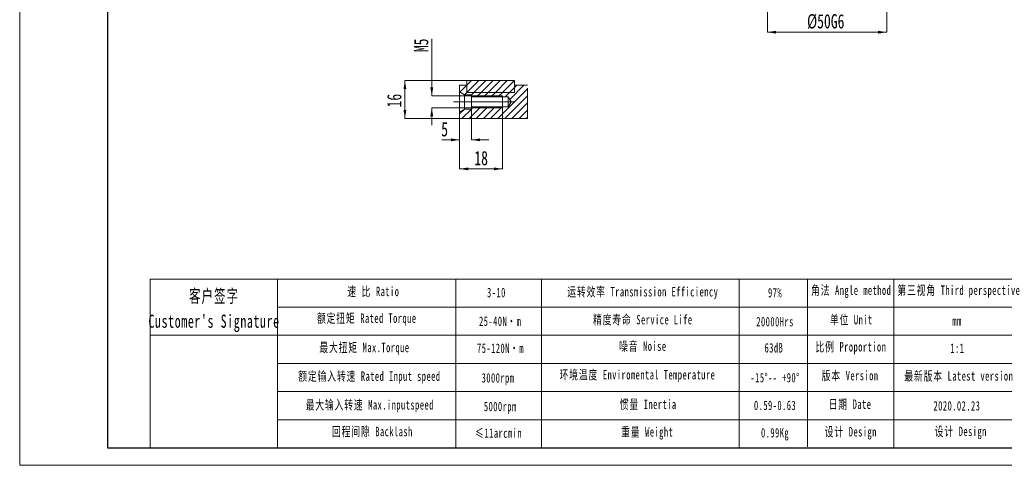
# Model space of a CAD drawing. Header units: millimetres. Extents: x -17 to 293, y -5 to 214.
# Tile 1 of 3: x -17 to 190, y -5 to 89. Entities that reach past the tile are written whole.
import ezdxf

# ---------------------------------------------------------------- set-up
doc = ezdxf.new("R2010")
doc.units = ezdxf.units.MM
for name, pattern in [('CENTERX2', [20.32, 12.7, -2.54, 2.54, -2.54]), ('PHANTOM', [12.7, 6.35, -1.27, 1.27, -1.27, 1.27, -1.27]), ('点画线', [18, 12, -2, 2, -2])]:
    doc.linetypes.add(name, pattern=pattern)
doc.layers.get('0').update_dxf_attribs({"lineweight": 18})
for name, color, linetype, lineweight in [('7标注层', 4, 'Continuous', 18), ('SLD-0', 7, 'Continuous', 18), ('中心线层', 1, '点画线', 18), ('剖面线层', 4, 'Continuous', 18), ('图框_外框线', 7, 'Continuous', 18), ('尺寸线层', 3, 'Continuous', 18)]:
    doc.layers.add(name, color=color, linetype=linetype, lineweight=lineweight)
doc.styles.add('SLDTEXTSTYLE2', font='txt', dxfattribs={"width": 0.7})
doc.styles.add('标准', font='txt', dxfattribs={"width": 0.667})
doc.dimstyles.new('SLDDIMSTYLE3', dxfattribs={"dimtxt": 3, "dimasz": 1.8, "dimexe": 0, "dimexo": 0.0625, "dimgap": 0.75, "dimtad": 1, "dimlfac": 2, "dimrnd": 1e-09, "dimzin": 12, "dimdsep": 46, "dimtxsty": 'SLDTEXTSTYLE2', "dimcen": 0.09, "dimdle": 3.6, "dimadec": 0, "dimazin": 3, "dimtfac": 1, "dimtofl": 0, "dimtmove": 0, "dimatfit": 3, "dimfxl": 0, "dimfrac": 2, "dimtolj": 1, "dimarcsym": 0})

# ---------------------------------------------------------------- blocks, each defined once
blk = doc.blocks.new('*X14')
at = {"layer": '尺寸线层', "linetype": 'Continuous'}
for points in [[(140.25, 86.09), (142.05, 86.39), (142.05, 85.79)], [(165.25, 86.09), (163.45, 86.39), (163.45, 85.79)]]:
    blk.add_hatch(color=0, dxfattribs=at).paths.add_polyline_path(points, flags=0)
at = {"layer": '尺寸线层', "color": 0, "linetype": 'Continuous'}
for p, q in [((140.25, 100.15), (140.25, 86.09)), ((165.25, 100.15), (165.25, 86.09)), ((140.25, 86.09), (165.25, 86.09))]:
    blk.add_line(p, q, dxfattribs=at)
at = {"layer": '尺寸线层', "color": 0, "insert": (152.46, 88.32), "char_height": 3, "width": 14.49, "attachment_point": 5, "style": 'SLDTEXTSTYLE2'}
blk.add_mtext('%%C50G6', dxfattribs=at)
blk = doc.blocks.new('SW_HATCH_0')
at = {"color": 0, "linetype": 'Continuous', "lineweight": 0}
for p, q in [((0, 0), (-0.01, -0.01)), ((2.5, 1), (1.49, 0)), ((3.99, 1), (1.49, -1.5)), ((5.49, 1), (2.99, -1.5)), ((6.99, 1), (4.49, -1.5)), ((8.48, 1), (5.98, -1.5)), ((9.98, 1), (7.48, -1.5)), ((11.48, 1), (8.98, -1.5)), ((13.47, 0), (10.5, -2.97)), ((11.97, 0), (11.49, -0.48)), ((1.49, 0), (0.04, -1.45)), ((1.49, -1.5), (0.99, -2)), ((2.99, -1.5), (2.49, -2)), ((4.49, -1.5), (3.54, -2.45)), ((5.98, -1.5), (5.03, -2.45)), ((7.48, -1.5), (6.53, -2.45)), ((14.23, -0.73), (7.97, -7)), ((8.98, -1.5), (8.03, -2.45)), ((10.47, -1.5), (9.52, -2.45)), ((11.49, -0.48), (10.47, -1.5)), ((14.23, -2.23), (9.46, -7)), ((14.23, -3.73), (10.96, -7)), ((0.98, -5.01), (-0.01, -5.99)), ((2.48, -5), (0.48, -7)), ((4.43, -4.55), (1.98, -7)), ((2.93, -4.55), (2.49, -4.99)), ((5.93, -4.55), (3.48, -7)), ((7.42, -4.55), (4.97, -7)), ((8.92, -4.55), (6.47, -7)), ((14.23, -5.22), (12.46, -7)), ((14.23, -6.72), (13.95, -7))]:
    blk.add_line(p, q, dxfattribs=at)
blk = doc.blocks.new('*X35')
at = {"layer": '尺寸线层', "linetype": 'Continuous'}
for points in [[(64.22, 75.97), (64.52, 74.17), (63.92, 74.17)], [(64.22, 67.97), (64.52, 69.77), (63.92, 69.77)]]:
    blk.add_hatch(color=0, dxfattribs=at).paths.add_polyline_path(points, flags=0)
at = {"layer": '尺寸线层', "color": 0, "linetype": 'Continuous'}
for p, q in [((64.22, 75.97), (64.22, 67.97)), ((77.13, 75.97), (64.22, 75.97)), ((75.63, 67.97), (64.22, 67.97))]:
    blk.add_line(p, q, dxfattribs=at)
at = {"layer": '尺寸线层', "color": 0, "insert": (62, 71.74), "char_height": 3, "width": 6, "attachment_point": 5, "rotation": 90, "style": 'SLDTEXTSTYLE2'}
blk.add_mtext('16', dxfattribs=at)
blk = doc.blocks.new('*X36')
at = {"layer": '尺寸线层', "linetype": 'Continuous'}
for points in [[(75.7, 63.51), (73.9, 63.21), (73.9, 63.81)], [(78.2, 63.51), (80, 63.21), (80, 63.81)]]:
    blk.add_hatch(color=0, dxfattribs=at).paths.add_polyline_path(points, flags=0)
at = {"layer": '尺寸线层', "color": 0, "linetype": 'Continuous'}
for p, q in [((78.2, 69.91), (78.2, 63.51)), ((75.7, 67.91), (75.7, 63.51)), ((75.7, 63.51), (71.97, 63.51)), ((81.8, 63.51), (78.2, 63.51))]:
    blk.add_line(p, q, dxfattribs=at)
at = {"layer": '尺寸线层', "color": 0, "insert": (72.54, 65.71), "char_height": 3, "width": 6, "attachment_point": 5, "style": 'SLDTEXTSTYLE2'}
blk.add_mtext('5', dxfattribs=at)
blk = doc.blocks.new('*X37')
at = {"layer": '尺寸线层', "linetype": 'Continuous'}
for points in [[(69.85, 72.72), (69.55, 74.52), (70.15, 74.52)], [(69.85, 70.22), (69.55, 68.42), (70.15, 68.42)]]:
    blk.add_hatch(color=0, dxfattribs=at).paths.add_polyline_path(points, flags=0)
at = {"layer": '尺寸线层', "color": 0, "linetype": 'Continuous'}
for p, q in [((69.85, 72.72), (69.85, 84.71)), ((84.63, 72.72), (69.85, 72.72)), ((69.85, 66.62), (69.85, 70.22)), ((84.63, 70.22), (69.85, 70.22))]:
    blk.add_line(p, q, dxfattribs=at)
at = {"layer": '尺寸线层', "color": 0, "insert": (67.64, 83.33), "char_height": 3, "width": 6, "attachment_point": 5, "rotation": 90, "style": 'SLDTEXTSTYLE2'}
blk.add_mtext('M5', dxfattribs=at)
blk = doc.blocks.new('*X38')
at = {"layer": '尺寸线层', "linetype": 'Continuous'}
for points in [[(75.7, 57.42), (77.5, 57.72), (77.5, 57.12)], [(84.7, 57.42), (82.9, 57.72), (82.9, 57.12)]]:
    blk.add_hatch(color=0, dxfattribs=at).paths.add_polyline_path(points, flags=0)
at = {"layer": '尺寸线层', "color": 0, "linetype": 'Continuous'}
for p, q in [((84.7, 70.16), (84.7, 57.42)), ((75.7, 67.91), (75.7, 57.42)), ((75.7, 57.42), (84.7, 57.42))]:
    blk.add_line(p, q, dxfattribs=at)
at = {"layer": '尺寸线层', "color": 0, "insert": (80.2, 59.65), "char_height": 3, "width": 6, "attachment_point": 5, "style": 'SLDTEXTSTYLE2'}
blk.add_mtext('18', dxfattribs=at)

msp = doc.modelspace()

# ---------------------------------------------------------------- linework, layer by layer
at = {"color": 7, "linetype": 'Continuous', "lineweight": 15}
for p, q in [((77.1965, 74.9741), (75.6966, 74.9741)), ((75.6966, 73.5514), (75.6966, 74.9741)), ((77.1965, 75.9741), (77.1965, 73.4741)), ((77.1965, 75.9741), (87.1966, 75.9741)), ((77.1965, 73.4741), (77.1965, 74.9741)), ((87.1966, 73.4741), (87.1966, 75.9741)), ((89.936, 74.9741), (87.1966, 74.9741)), ((87.1966, 74.9741), (87.1966, 73.4741)), ((75.6966, 73.5514), (76.6965, 72.9741)), ((75.6966, 69.3967), (75.6966, 73.5514)), ((76.6965, 72.9741), (78.1965, 72.9741)), ((76.6965, 69.9741), (76.6965, 72.9741)), ((77.1965, 73.4741), (87.1966, 73.4741)), ((78.1965, 72.9741), (78.1965, 72.5241)), ((78.1965, 72.5241), (85.8966, 72.5241)), ((78.1965, 72.5241), (78.1965, 70.4241)), ((85.8966, 72.5241), (86.5275, 71.4741)), ((85.8966, 72.5241), (85.8966, 70.4241)), ((78.1965, 70.4241), (78.1965, 69.9741)), ((85.8966, 70.4241), (78.1965, 70.4241)), ((86.5275, 71.4741), (85.8966, 70.4241)), ((76.6965, 69.9741), (75.6966, 69.3967)), ((75.6966, 67.9741), (75.6966, 69.3967)), ((78.1965, 69.9741), (76.6965, 69.9741)), ((75.6966, 67.9741), (89.936, 67.9741))]:
    msp.add_line(p, q, dxfattribs=at)
at = {"color": 7, "linetype": 'PHANTOM', "lineweight": 0}
msp.add_line((89.936, 67.9741), (89.936, 74.9741), dxfattribs=at)
for p, q in [((37.5133, 34.3086), (37.5133, -1.0987)), ((74.8866, 34.3086), (74.8866, -1.0987))]:
    msp.add_line(p, q)
at = {"layer": '7标注层', "color": 0}
msp.add_line((10.804, 34.3086), (10.804, -1.0926), dxfattribs=at)
at = {"layer": 'SLD-0'}
for p, q in [((78.1965, 72.7241), (84.6965, 72.7241)), ((84.6965, 70.2241), (84.6965, 72.7241)), ((78.1965, 70.2241), (84.6965, 70.2241)), ((92.8938, 34.3086), (92.8938, -1.0886)), ((134.3373, 34.3086), (134.3373, -1.0926))]:
    msp.add_line(p, q, dxfattribs=at)
at = {"layer": '中心线层', "color": 1, "linetype": 'CENTERX2', "lineweight": 0}
msp.add_line((74.3836, 71.4741), (88.2922, 71.4741), dxfattribs=at)
at = {"layer": '图框_外框线'}
for p, q in [((10.804, 34.3086), (289.5135, 34.3086)), ((148.6618, 34.3086), (148.6618, -0.8963)), ((166.7464, 34.3086), (166.7464, -1.0926)), ((37.5133, 28.4019), (194.1537, 28.4019)), ((10.804, 22.4952), (289.5135, 22.4952)), ((37.5133, 16.5885), (289.5135, 16.5885)), ((37.5133, 10.6818), (289.5135, 10.6818)), ((37.5133, 4.7751), (289.5135, 4.7751))]:
    msp.add_line(p, q, dxfattribs=at)
at = {"layer": '图框_外框线', "color": 3}
msp.add_lwpolyline([(-16.5585, -4.7802), (293.2011, -4.7802), (293.2011, 214.2641), (-16.5585, 214.2641)], close=True, dxfattribs=at)
at = {"layer": '图框_外框线', "color": 3, "lineweight": 25}
msp.add_lwpolyline([(1.8795, -1.0926), (289.5135, -1.0926), (289.5135, 210.5764), (1.8795, 210.5764)], close=True, dxfattribs=at)

# ---------------------------------------------------------------- block references
at = {"layer": '剖面线层', "color": 4, "linetype": 'Continuous', "lineweight": 0}
msp.add_blockref('SW_HATCH_0', (75.7032, 74.9741), dxfattribs=at)

# ---------------------------------------------------------------- texts
at = {"layer": 'SLD-0', "color": 1, "attachment_point": 2, "line_spacing_factor": 1.15057, "style": '标准'}
for s, insert, char_height, width in [('\\T1.1;角法 Angle method ', (157.8002, 32.9484), 1.968903, 25.179679), ('\\T1.1;第三视角 Third perspective', (180.381, 32.9484), 1.968903, 30.176169), ("\\T1.1;客户签字\\PCustomer's Signature", (24.2047, 32.1231), 2.756464, 34.290699), ('\\T1.1;速 比 Ratio', (57.6003, 32.6844), 1.968903, 16.087731), ('{\\T1.10000;3-10}', (83.4038, 32.4573), 1.968903, 8.371364), ('\\T1.1;运转效率 Transmission Efficiency', (114.1011, 32.6239), 1.968903, 33.458658), ('\\T1.1;97%', (141.8332, 32.4229), 1.9689, 25.179679), ('\\T1.1;额定扭矩 Rated Torque', (56.2164, 27.0833), 1.968903, 34.957334), ('\\T1.1;精度寿命 Service Life', (114.1011, 26.7724), 1.968903, 26.262668), ('\\T1.1;单位 Unit', (157.8111, 26.7647), 1.968903, 25.179679), ('\\T1.1;25-40N·m', (84.1847, 26.4376), 1.968903, 16.307684), ('\\T1.1;20000Hrs', (141.8332, 26.3545), 1.968903, 25.179679), ('\\T1.1;mm', (180.0099, 26.4859), 1.9689, 25.179679), ('\\T1.1;最大扭矩 Max.Torque', (55.732, 20.929), 1.968903, 23.240945), ('\\T1.1;75-120N·m', (84.2546, 20.7821), 1.968903, 19.581637), ('\\T1.1;噪音 Noise', (114.1011, 21.2029), 1.968903, 17.373502), ('\\T1.1;63dB', (141.5907, 20.8586), 1.9689, 12.992444), ('\\T1.1;比例 Proportion', (157.7389, 21.0681), 1.968903, 16.953557), ('\\T1.1;1:1', (180.0584, 20.7755), 1.9689, 25.179679), ('\\T1.1;额定输入转速 Rated Input speed', (56.77, 14.913), 1.968903, 30.898678), ('\\T1.1;3000rpm', (83.7443, 14.5549), 1.968903, 13.56654), ('\\T1.1;环境温度 Enviromental Temperature', (112.9723, 15.2104), 1.968903, 33.176456), ('\\T1.1;-15%%D-- +90%%D', (141.8332, 14.5972), 1.968903, 16.889796), ('\\T1.1;版本 Version', (157.5769, 15.0383), 1.968903, 25.179679), ('\\T1.1;最新版本 Latest version', (180.3652, 14.9524), 1.968903, 25.179679), ('\\T1.1;最大输入转速 Max.inputspeed ', (56.8392, 8.897), 1.968903, 31.07718), ('\\T1.1;5000rpm', (84.2142, 8.543), 1.968903, 43.051657), ('\\T1.1;惯量 Inertia', (115.2299, 9.0064), 1.968903, 17.787566), ('\\T1.1;0.59-0.63', (141.8332, 8.7922), 1.968903, 13.316561), ('\\T1.1;日期 Date', (157.5572, 9.0303), 1.968903, 25.179679), ('\\T1.1;2020.02.23', (179.9711, 8.6882), 1.968903, 25.179679), ('\\T1.1;回程间隙 Backlash', (57.3927, 3.2959), 1.968903, 25.198704), ('\\T1.1;≤11arcmin ', (83.8542, 2.9697), 1.968903, 15.145755), ('\\T1.1;重量 Weight', (115.0182, 3.2254), 1.968903, 15.309806), ('\\T1.1;0.99Kg', (141.8332, 3.0346), 1.968903, 13.173642), ('\\T1.1;设计 Design', (157.719, 3.2467), 1.968903, 25.179679), ('\\T1.1;设计 Design', (180.778, 3.3245), 1.968903, 25.179679)]:
    msp.add_mtext(s, dxfattribs=dict(at, insert=insert, char_height=char_height, width=width))

# ---------------------------------------------------------------- dimensions: what is measured, and where the dimension line sits
at = {"layer": '尺寸线层'}
for base, p1, p2, angle, text, picture, middle in [((165.2516, 86.0933), (140.2519, 100.2113), (165.2516, 100.2113), 0, '%%C<>G6', '*X14', (152.4581, 88.3183)), ((69.8475, 72.7241), (84.6965, 70.2241), (84.6965, 72.7241), 90, 'M<>', '*X37', (67.6391, 83.3276))]:
    dim = msp.add_linear_dim(base=base, p1=p1, p2=p2, angle=angle, text=text, dimstyle='SLDDIMSTYLE3', override={"dimsah": 1}, dxfattribs=at)
    dim.commit()
    dim.dimension.update_dxf_attribs({"geometry": picture, "text_midpoint": middle, "dimtype": 160})
for base, p1, p2, angle, override, picture, middle in [((64.2236, 67.9741), (77.1965, 75.9741), (75.6966, 67.9741), 90, {"dimsah": 1, "dimtzin": 12}, '*X35', (61.9986, 71.7361)), ((84.6965, 57.4211), (75.6965, 67.9741), (84.6965, 70.2241), 0, {"dimsah": 1, "dimtzin": 12}, '*X38', (80.1965, 59.6461)), ((75.6965, 63.5057), (78.1965, 69.9741), (75.6965, 67.9741), 0, {"dimsah": 1}, '*X36', (72.5405, 65.714))]:
    dim = msp.add_linear_dim(base=base, p1=p1, p2=p2, angle=angle, dimstyle='SLDDIMSTYLE3', override=override, dxfattribs=at)
    dim.commit()
    dim.dimension.update_dxf_attribs({"geometry": picture, "text_midpoint": middle, "dimtype": 160})

doc.saveas('drawing.dxf')
